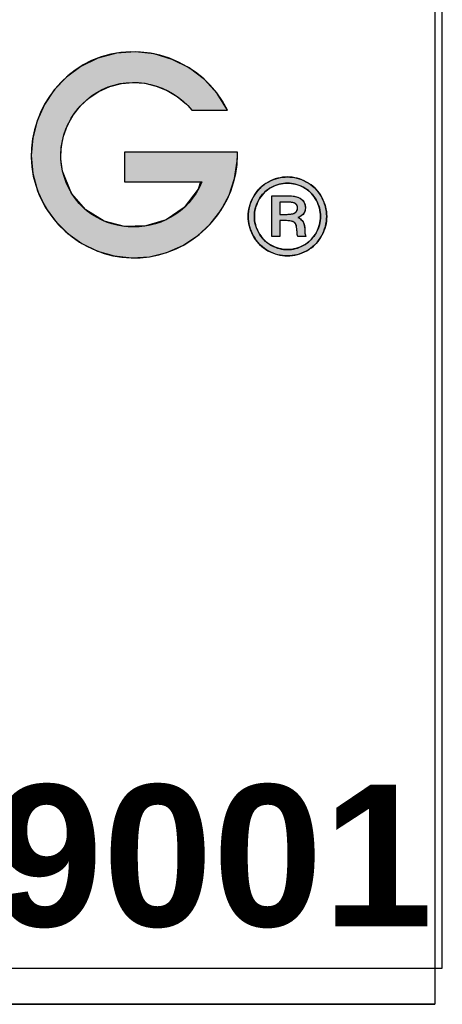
# Model space of a CAD drawing. Header units: inches. Extents: x 0 to 16, y 0 to 12.
# Tile 6 of 9: x 15.5 to 16, y 0 to 1.2. Entities that reach past the tile are written whole.
import ezdxf
from ezdxf.enums import TextEntityAlignment as Align

# ---------------------------------------------------------------- set-up
doc = ezdxf.new("R2010")
doc.units = ezdxf.units.IN
doc.header["$MEASUREMENT"] = 0
doc.layers.add('Default', color=7, linetype='Continuous')
doc.layers.add('Layer_1', color=7, linetype='Continuous')
doc.styles.add('SEACAD_ArialB', font='arialbd.ttf')

# ---------------------------------------------------------------- blocks, each defined once
blk = doc.blocks.new('SEANNOT_GROUP6')
at = {"layer": 'Default', "color": 7, "linetype": 'Continuous', "style": 'SEACAD_ArialB'}
blk.add_text('PBAS19001', height=2.25, dxfattribs=at).set_placement((-17.5195800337, 3.488156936), align=Align.TOP_LEFT)
blk = doc.blocks.new('block_2')
at = {"layer": 'Default', "linetype": 'Continuous'}
blk.add_hatch(color=7, dxfattribs=at).paths.add_polyline_path([(1.056640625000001, 0.1190999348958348), (1.056640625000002, 0.1178501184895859), (1.056640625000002, 0.1145353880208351), (1.056640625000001, 0.1098078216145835), (1.056640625, 0.1043194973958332), (1.056640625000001, 0.0987224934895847), (1.056640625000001, 0.0936688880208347), (1.056640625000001, 0.0898107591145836), (1.056640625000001, 0.0878001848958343), (1.05812743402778, 0.0876532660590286), (1.065147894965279, 0.0876532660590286), (1.076408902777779, 0.0876532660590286), (1.090214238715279, 0.0876532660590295), (1.10486768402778, 0.0876532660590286), (1.118673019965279, 0.0876532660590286), (1.12993402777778, 0.0876532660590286), (1.136954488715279, 0.0876532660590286), (1.134680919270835, 0.0797674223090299), (1.119760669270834, 0.0604260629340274), (1.100666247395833, 0.0474846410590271), (1.079049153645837, 0.0408476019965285), (1.056560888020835, 0.0404193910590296), (1.034852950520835, 0.0461044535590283), (1.015576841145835, 0.0578072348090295), (1.000384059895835, 0.0754321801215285), (0.9909261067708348, 0.0988837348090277), (0.9891624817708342, 0.1114258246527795), (0.9895272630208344, 0.1238606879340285), (0.991890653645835, 0.1359598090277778), (0.9961228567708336, 0.147494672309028), (1.002094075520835, 0.1582367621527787), (1.009674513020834, 0.1679575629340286), (1.018734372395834, 0.1764285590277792), (1.029143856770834, 0.1834212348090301), (1.04088982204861, 0.1887377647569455), (1.05317654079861, 0.1919200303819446), (1.065609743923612, 0.1929747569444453), (1.077964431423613, 0.1920035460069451), (1.090015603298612, 0.1891079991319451), (1.101538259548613, 0.1843897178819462), (1.112307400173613, 0.1779503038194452), (1.122098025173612, 0.1698913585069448), (1.128146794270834, 0.1636691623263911), (1.130561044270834, 0.1636691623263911), (1.135193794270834, 0.1636691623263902), (1.141262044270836, 0.1636691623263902), (1.147982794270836, 0.1636691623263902), (1.154573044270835, 0.1636691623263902), (1.160249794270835, 0.1636691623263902), (1.164230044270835, 0.1636691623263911), (1.165730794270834, 0.1636691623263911), (1.154846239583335, 0.181251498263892), (1.141107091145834, 0.1961930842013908), (1.125038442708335, 0.2082848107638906), (1.107165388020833, 0.21731756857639), (1.088013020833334, 0.223082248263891), (1.068106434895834, 0.2253697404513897), (1.047970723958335, 0.2239709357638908), (1.028130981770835, 0.2186767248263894), (1.010259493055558, 0.2099786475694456), (0.9949627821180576, 0.1986641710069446), (0.9820243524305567, 0.1850080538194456), (0.9716329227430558, 0.1694366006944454), (0.9639772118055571, 0.1523761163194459), (0.9592459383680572, 0.1342529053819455), (0.9576278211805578, 0.115493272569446), (0.9593115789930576, 0.096523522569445), (0.9644251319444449, 0.0779277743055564), (0.9725727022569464, 0.0609363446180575), (0.9833690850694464, 0.0458355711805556), (0.9964454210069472, 0.0328621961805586), (1.011432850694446, 0.0222529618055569), (1.027962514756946, 0.0142446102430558), (1.045665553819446, 0.0090738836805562), (1.064173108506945, 0.0069775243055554), (1.083116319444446, 0.0081922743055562), (1.101434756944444, 0.0127238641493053), (1.118436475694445, 0.0202328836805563), (1.133821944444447, 0.0303944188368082), (1.147291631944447, 0.0428835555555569), (1.158546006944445, 0.0573753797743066), (1.167285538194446, 0.0735449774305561), (1.173210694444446, 0.0910674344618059), (1.176021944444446, 0.1096178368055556), (1.176215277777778, 0.1160304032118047), (1.17621527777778, 0.1162987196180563), (1.17621527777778, 0.1167291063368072), (1.176215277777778, 0.117256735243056), (1.176215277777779, 0.1178167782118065), (1.176215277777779, 0.1183444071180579), (1.176215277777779, 0.1187747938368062), (1.176215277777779, 0.1190431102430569), (1.175656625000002, 0.1190999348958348), (1.168011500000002, 0.1190999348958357), (1.153341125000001, 0.1190999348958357), (1.134125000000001, 0.1190999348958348), (1.112842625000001, 0.1190999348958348), (1.091973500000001, 0.1190999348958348), (1.073997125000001, 0.1190999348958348), (1.061393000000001, 0.1190999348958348)])
at = {"layer": 'Default', "color": 7, "linetype": 'Continuous'}
blk.add_lwpolyline([(1.056640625, 0.1190999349), (1.056640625, 0.1178501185), (1.056640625, 0.114535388), (1.056640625, 0.1098078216), (1.056640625, 0.1043194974), (1.056640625, 0.0987224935), (1.056640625, 0.093668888), (1.056640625, 0.0898107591), (1.056640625, 0.08780018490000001), (1.058127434, 0.08765326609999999), (1.065147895, 0.08765326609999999), (1.0764089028, 0.08765326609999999), (1.0902142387, 0.08765326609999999), (1.104867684, 0.08765326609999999), (1.11867302, 0.08765326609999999), (1.1299340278, 0.08765326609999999), (1.1369544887, 0.08765326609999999), (1.1346809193, 0.0797674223), (1.1197606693, 0.0604260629), (1.1006662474, 0.0474846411), (1.0790491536, 0.040847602), (1.056560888, 0.0404193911), (1.0348529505, 0.0461044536), (1.0155768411, 0.0578072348), (1.0003840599, 0.0754321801), (0.9909261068, 0.0988837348), (0.9891624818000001, 0.1114258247), (0.9895272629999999, 0.1238606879), (0.9918906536, 0.135959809), (0.9961228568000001, 0.1474946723), (1.0020940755, 0.1582367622), (1.009674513, 0.1679575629), (1.0187343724, 0.176428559), (1.0291438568, 0.1834212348), (1.040889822, 0.1887377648), (1.0531765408, 0.1919200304), (1.0656097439, 0.1929747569), (1.0779644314, 0.192003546), (1.0900156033, 0.1891079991), (1.1015382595, 0.1843897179), (1.1123074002, 0.1779503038), (1.1220980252, 0.1698913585), (1.1281467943, 0.1636691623), (1.1305610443, 0.1636691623), (1.1351937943, 0.1636691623), (1.1412620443, 0.1636691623), (1.1479827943, 0.1636691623), (1.1545730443, 0.1636691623), (1.1602497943, 0.1636691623), (1.1642300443, 0.1636691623), (1.1657307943, 0.1636691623), (1.1548462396, 0.1812514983), (1.1411070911, 0.1961930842), (1.1250384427, 0.2082848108), (1.107165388, 0.2173175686), (1.0880130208, 0.2230822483), (1.0681064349, 0.2253697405), (1.047970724, 0.2239709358), (1.0281309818, 0.2186767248), (1.0102594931, 0.2099786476), (0.9949627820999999, 0.198664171), (0.9820243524, 0.1850080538), (0.9716329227, 0.1694366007), (0.9639772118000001, 0.1523761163), (0.9592459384, 0.1342529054), (0.9576278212, 0.1154932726), (0.9593115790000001, 0.0965235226), (0.9644251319, 0.0779277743), (0.9725727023, 0.0609363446), (0.9833690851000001, 0.0458355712), (0.9964454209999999, 0.0328621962), (1.0114328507, 0.0222529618), (1.0279625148, 0.0142446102), (1.0456655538, 0.0090738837), (1.0641731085, 0.0069775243), (1.0831163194, 0.0081922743), (1.1014347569, 0.0127238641), (1.1184364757, 0.0202328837), (1.1338219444, 0.0303944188), (1.1472916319, 0.0428835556), (1.1585460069, 0.05737537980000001), (1.1672855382, 0.0735449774), (1.1732106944, 0.09106743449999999), (1.1760219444, 0.1096178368), (1.1762152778, 0.1160304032), (1.1762152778, 0.1162987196), (1.1762152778, 0.1167291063), (1.1762152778, 0.1172567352), (1.1762152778, 0.1178167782), (1.1762152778, 0.1183444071), (1.1762152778, 0.1187747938), (1.1762152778, 0.1190431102), (1.175656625, 0.1190999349), (1.1680115, 0.1190999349), (1.153341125, 0.1190999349), (1.134125, 0.1190999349), (1.112842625, 0.1190999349), (1.0919735, 0.1190999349), (1.073997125, 0.1190999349), (1.061393, 0.1190999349), (1.056640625, 0.1190999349)], close=True, dxfattribs=at)
for points, knots in [([(1.165730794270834, 0.1636691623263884), (1.139946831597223, 0.215983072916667), (1.075046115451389, 0.240152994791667), (1.021674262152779, 0.2160101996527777), (0.9721815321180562, 0.1936170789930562), (0.9463433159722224, 0.1358981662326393), (0.9623616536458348, 0.0839708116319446), (0.9781222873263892, 0.0328708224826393), (1.030232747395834, 0), (1.083116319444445, 0.0081922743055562), (1.135552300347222, 0.0163438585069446), (1.176215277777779, 0.0627170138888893), (1.176215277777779, 0.1159735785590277)], [0, 0, 0, 0, 0.25, 0.25, 0.25, 0.5, 0.5, 0.5, 0.75, 0.75, 0.75, 1, 1, 1, 1]), ([(1.138441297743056, 0.0876532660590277), (1.109971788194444, 0.0189208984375), (1.007703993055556, 0.025736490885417), (0.990926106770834, 0.0988837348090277), (0.982950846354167, 0.1336602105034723), (1.001112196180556, 0.1698404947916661), (1.032891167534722, 0.1853841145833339), (1.065782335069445, 0.2014634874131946), (1.104709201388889, 0.190958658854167), (1.127970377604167, 0.1636691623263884)], [0, 0, 0, 0, 0.3333333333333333, 0.3333333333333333, 0.3333333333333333, 0.6666666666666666, 0.6666666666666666, 0.6666666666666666, 1, 1, 1, 1])]:
    blk.add_open_spline(points, degree=3, knots=knots, dxfattribs=at)
for points in [[(1.127970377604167, 0.1636691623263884), (1.127970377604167, 0.1636691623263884), (1.165730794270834, 0.1636691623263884), (1.165730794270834, 0.1636691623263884)], [(1.056640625, 0.119099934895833), (1.056640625, 0.119099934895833), (1.056640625, 0.0876532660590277), (1.056640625, 0.0876532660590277)], [(1.176215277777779, 0.119099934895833), (1.176215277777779, 0.119099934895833), (1.056640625, 0.119099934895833), (1.056640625, 0.119099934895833)], [(1.176215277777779, 0.1159735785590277), (1.176215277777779, 0.1159735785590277), (1.176215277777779, 0.119099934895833), (1.176215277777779, 0.119099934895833)], [(1.056640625, 0.0876532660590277), (1.056640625, 0.0876532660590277), (1.138441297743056, 0.0876532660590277), (1.138441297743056, 0.0876532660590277)]]:
    blk.add_open_spline(points, degree=3, dxfattribs=at)
blk = doc.blocks.new('block_5')
at = {"layer": 'Layer_1', "linetype": 'Continuous'}
h = blk.add_hatch(color=7, dxfattribs=at)
h.paths.add_polyline_path([(0.0415445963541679, 0.0836181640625), (0.0390655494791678, 0.0835405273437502), (0.0365985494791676, 0.0833076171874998), (0.0341427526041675, 0.0829194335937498), (0.031697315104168, 0.0823759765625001), (0.0292613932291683, 0.0816772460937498), (0.0268341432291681, 0.080823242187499), (0.0244147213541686, 0.0798139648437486), (0.0220022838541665, 0.0786494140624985), (0.0196351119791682, 0.0773327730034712), (0.0173912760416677, 0.0758804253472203), (0.0152711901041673, 0.0742942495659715), (0.013275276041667, 0.0725741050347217), (0.0114039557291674, 0.0707198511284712), (0.0096576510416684, 0.0687313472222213), (0.008036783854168, 0.0666084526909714), (0.0065417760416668, 0.0643510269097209), (0.0051750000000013, 0.0619643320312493), (0.003962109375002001, 0.0595281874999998), (0.0029109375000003, 0.0570688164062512), (0.0020214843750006, 0.0545859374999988), (0.0012937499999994, 0.0520792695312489), (0.0007277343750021, 0.0495485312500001), (0.0003234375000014, 0.0469934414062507), (8.0859375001e-05, 0.0444137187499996), (9e-16, 0.04180908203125), (7.91250000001e-05, 0.0392332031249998), (0.0003165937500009, 0.0366813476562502), (0.0007125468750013, 0.0341535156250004), (0.0012671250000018, 0.0316497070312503), (0.0019804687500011, 0.0291699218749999), (0.0028527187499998, 0.0267141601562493), (0.0038840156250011, 0.0242824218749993), (0.0050745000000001, 0.0218747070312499), (0.0064112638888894, 0.0195136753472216), (0.0078761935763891, 0.0172730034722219), (0.0094704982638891, 0.015158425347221), (0.0111937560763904, 0.0131700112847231), (0.0130455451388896, 0.0113078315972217), (0.0150254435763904, 0.0095719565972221), (0.0171330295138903, 0.0079624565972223), (0.0193678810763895, 0.0064794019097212), (0.0217254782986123, 0.0051247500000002), (0.0241327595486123, 0.0039230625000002), (0.0265636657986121, 0.002881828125), (0.0290183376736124, 0.0020009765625), (0.0314969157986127, 0.0012804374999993), (0.0339995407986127, 0.000720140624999), (0.0365263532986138, 0.0003200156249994), (0.039077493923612, 7.99921874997e-05), (0.0416531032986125, 0), (0.0442011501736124, 7.99921874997e-05), (0.0467281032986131, 0.0003200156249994), (0.04923396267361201, 0.000720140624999), (0.0517187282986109, 0.0012804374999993), (0.0541824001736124, 0.0020009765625), (0.0566249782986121, 0.002881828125), (0.0590464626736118, 0.0039230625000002), (0.0614468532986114, 0.0051247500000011), (0.0638057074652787, 0.0064794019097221), (0.06604437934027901, 0.0079624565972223), (0.0681553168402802, 0.0095719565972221), (0.0701385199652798, 0.0113078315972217), (0.0719939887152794, 0.0131700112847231), (0.0737217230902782, 0.0151584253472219), (0.07532172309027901, 0.0172730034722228), (0.0767939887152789, 0.0195136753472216), (0.0781336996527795, 0.0218747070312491), (0.0793171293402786, 0.0242824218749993), (0.0803441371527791, 0.0267141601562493), (0.0812143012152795, 0.0291699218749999), (0.0819271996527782, 0.0316497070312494), (0.0824824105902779, 0.0341535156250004), (0.0828795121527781, 0.0366813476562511), (0.0831180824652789, 0.0392332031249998), (0.0831976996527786, 0.04180908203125), (0.0831163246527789, 0.0444137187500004), (0.0828724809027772, 0.0469934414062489), (0.0824665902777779, 0.0495485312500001), (0.08189907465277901, 0.0520792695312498), (0.0811703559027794, 0.0545859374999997), (0.080280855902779, 0.0570688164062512), (0.0792309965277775, 0.0595281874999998), (0.0780211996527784, 0.0619643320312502), (0.0766589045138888, 0.0643510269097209), (0.07516720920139, 0.0666084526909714), (0.0735480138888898, 0.0687313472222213), (0.0718014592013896, 0.0707198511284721), (0.06992768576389, 0.0725741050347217), (0.0679268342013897, 0.0742942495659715), (0.0657990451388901, 0.0758804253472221), (0.0635444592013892, 0.0773327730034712), (0.061171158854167, 0.0786494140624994), (0.0587629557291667, 0.0798139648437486), (0.0563418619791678, 0.080823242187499), (0.0539078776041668, 0.0816772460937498), (0.0514610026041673, 0.0823759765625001), (0.0490012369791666, 0.0829194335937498), (0.0465285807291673, 0.0833076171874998), (0.0440430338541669, 0.0835405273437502)])
h.paths.add_polyline_path([(0.0415445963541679, 0.0770602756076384), (0.0394415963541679, 0.0769943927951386), (0.0373510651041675, 0.0767968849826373), (0.0352725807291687, 0.0764679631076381), (0.0332057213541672, 0.0760078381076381), (0.0311500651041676, 0.0754167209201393), (0.0291051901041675, 0.0746948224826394), (0.0270706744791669, 0.0738423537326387), (0.0250460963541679, 0.0728595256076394), (0.0230556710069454, 0.07174705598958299), (0.0211671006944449, 0.0705188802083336), (0.019384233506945, 0.0691775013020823), (0.0177072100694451, 0.0677228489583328), (0.016136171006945, 0.0661548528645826), (0.0146712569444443, 0.0644734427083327), (0.0133126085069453, 0.0626785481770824), (0.0120603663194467, 0.060770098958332), (0.0109131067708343, 0.0587533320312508), (0.0098896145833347, 0.0566972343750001), (0.009003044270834, 0.0546231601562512), (0.0082532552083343, 0.0525312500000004), (0.0076401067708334, 0.0504216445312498), (0.0071634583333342, 0.0482944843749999), (0.0068231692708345, 0.0461499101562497), (0.0066190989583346, 0.0439880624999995), (0.0065511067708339, 0.04180908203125), (0.0066184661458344, 0.0396569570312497), (0.0068204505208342, 0.0375219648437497), (0.0071569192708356, 0.0354042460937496), (0.0076277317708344, 0.033303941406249), (0.0082327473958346, 0.0312211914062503), (0.0089718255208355, 0.0291561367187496), (0.0098448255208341, 0.0271089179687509), (0.0108516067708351, 0.0250796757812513), (0.0119887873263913, 0.0230869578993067), (0.0132336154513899, 0.0211966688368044), (0.0145829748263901, 0.0194144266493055), (0.0160370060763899, 0.0177400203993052), (0.0175958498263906, 0.0161732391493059), (0.0192596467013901, 0.0147138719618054), (0.0210285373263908, 0.013361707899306), (0.0229026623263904, 0.0121165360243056), (0.0248789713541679, 0.0109796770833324), (0.0268965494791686, 0.0099709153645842), (0.0289328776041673, 0.0090964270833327), (0.0309879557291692, 0.0083562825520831), (0.0330617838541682, 0.0077505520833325), (0.0351543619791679, 0.0072793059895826), (0.0372656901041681, 0.0069426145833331), (0.0393957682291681, 0.006740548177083), (0.0415445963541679, 0.006673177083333), (0.0437161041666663, 0.006740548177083), (0.0458654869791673, 0.0069426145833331), (0.0479928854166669, 0.0072793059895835), (0.0500984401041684, 0.0077505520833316), (0.0521822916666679, 0.0083562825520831), (0.0542445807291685, 0.0090964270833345), (0.0562854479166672, 0.0099709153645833), (0.0583050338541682, 0.0109796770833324), (0.0602817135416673, 0.0121165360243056), (0.0621569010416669, 0.013361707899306), (0.0639273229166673, 0.0147138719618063), (0.0655926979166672, 0.0161732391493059), (0.0671527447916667, 0.0177400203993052), (0.0686071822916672, 0.0194144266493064), (0.0699557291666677, 0.0211966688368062), (0.0711981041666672, 0.0230869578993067), (0.0723340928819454, 0.0250796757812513), (0.0733448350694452, 0.0271089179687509), (0.0742208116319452, 0.0291561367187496), (0.0749620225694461, 0.0312211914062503), (0.0755684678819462, 0.0333039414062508), (0.0760401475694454, 0.0354042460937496), (0.0763770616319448, 0.0375219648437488), (0.0765792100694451, 0.0396569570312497), (0.0766465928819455, 0.04180908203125), (0.0765780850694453, 0.0439880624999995), (0.0763727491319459, 0.0461499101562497), (0.0760308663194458, 0.0482944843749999), (0.0755527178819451, 0.0504216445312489), (0.0749385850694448, 0.0525312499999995), (0.0741887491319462, 0.0546231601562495), (0.0733034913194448, 0.0566972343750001), (0.0722830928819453, 0.0587533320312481), (0.0711343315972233, 0.0607700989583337), (0.0698784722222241, 0.0626785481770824), (0.0685171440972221, 0.0644734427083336), (0.0670503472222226, 0.0661548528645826), (0.0654780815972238, 0.0677228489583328), (0.0638003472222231, 0.0691775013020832), (0.062017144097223, 0.0705188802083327), (0.0601284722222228, 0.0717470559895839), (0.0581378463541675, 0.0728595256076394), (0.0561104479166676, 0.0738423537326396), (0.0540699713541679, 0.0746948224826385), (0.0520162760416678, 0.0754167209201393), (0.0499492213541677, 0.0760078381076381), (0.0478686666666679, 0.0764679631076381), (0.0457744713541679, 0.07679688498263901), (0.0436664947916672, 0.0769943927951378)])
h = blk.add_hatch(color=7, dxfattribs=at)
h.paths.add_polyline_path([(0.0249972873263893, 0.0637139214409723), (0.0249972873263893, 0.06001476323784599), (0.0249972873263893, 0.0509350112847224), (0.0249972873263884, 0.0395012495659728), (0.0249972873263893, 0.028740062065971), (0.0249972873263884, 0.0216780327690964), (0.0251506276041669, 0.020467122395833), (0.0264116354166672, 0.020467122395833), (0.0284598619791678, 0.020467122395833), (0.030704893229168, 0.020467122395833), (0.0325563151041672, 0.0204671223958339), (0.0334237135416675, 0.020467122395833), (0.0334337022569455, 0.0216265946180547), (0.0334337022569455, 0.0249995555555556), (0.0334337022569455, 0.029423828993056), (0.0334337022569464, 0.033716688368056), (0.0334337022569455, 0.0366954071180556), (0.0334934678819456, 0.0373670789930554), (0.0342704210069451, 0.0373670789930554), (0.0356300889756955, 0.0373670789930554), (0.0371690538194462, 0.0373670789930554), (0.0384838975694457, 0.0373670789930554), (0.039171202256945, 0.0373670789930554), (0.0407800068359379, 0.0373475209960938), (0.0426079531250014, 0.0372647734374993), (0.0442047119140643, 0.0371170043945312), (0.0455707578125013, 0.0369039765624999), (0.0467065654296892, 0.0366254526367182), (0.0476064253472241, 0.0362812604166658), (0.0483441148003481, 0.0358729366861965), (0.0489985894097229, 0.0354010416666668), (0.0495707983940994, 0.0348653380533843), (0.050061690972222, 0.0342655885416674), (0.0504722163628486, 0.033601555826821), (0.0508097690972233, 0.0328301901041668), (0.0510962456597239, 0.0318218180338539), (0.0513342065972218, 0.030568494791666), (0.0515246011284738, 0.0290711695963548), (0.0516683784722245, 0.0273307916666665), (0.0517582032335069, 0.0254560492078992), (0.0517969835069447, 0.0243768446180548), (0.0518995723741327, 0.0233712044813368), (0.0520664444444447, 0.0224388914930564), (0.0522980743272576, 0.0215796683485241), (0.0525949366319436, 0.0207932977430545), (0.052984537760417, 0.020467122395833), (0.054364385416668, 0.020467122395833), (0.056467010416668, 0.020467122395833), (0.0587010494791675, 0.020467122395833), (0.0604751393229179, 0.020467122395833), (0.0611979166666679, 0.020467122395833), (0.0609707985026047, 0.0210109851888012), (0.0607731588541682, 0.0215221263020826), (0.0606054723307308, 0.0220007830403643), (0.0604682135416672, 0.0224471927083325), (0.060361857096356, 0.0228615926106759), (0.0602790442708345, 0.0232562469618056), (0.0602081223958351, 0.0237338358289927), (0.0601542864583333, 0.0243168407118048), (0.0601165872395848, 0.0250043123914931), (0.0600940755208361, 0.0257953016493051), (0.0600858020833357, 0.0266888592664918), (0.0600075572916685, 0.0286453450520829), (0.0598117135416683, 0.0305533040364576), (0.0595034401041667, 0.032276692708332), (0.0590846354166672, 0.0338155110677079), (0.0585571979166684, 0.0351697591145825), (0.0579201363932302, 0.0363439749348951), (0.0571666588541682, 0.0373970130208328), (0.0563004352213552, 0.0383465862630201), (0.0553219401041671, 0.0391922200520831), (0.0542316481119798, 0.0399334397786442), (0.053030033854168, 0.0405697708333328), (0.0538598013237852, 0.0411244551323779), (0.0551591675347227, 0.0417419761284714), (0.0563134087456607, 0.0424355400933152), (0.057323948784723, 0.0432049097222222), (0.0581922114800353, 0.0440498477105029), (0.0589167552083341, 0.0449699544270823), (0.0595013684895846, 0.0459606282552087), (0.0599632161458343, 0.0470198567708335), (0.0603032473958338, 0.0481476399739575), (0.0605224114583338, 0.0493439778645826), (0.0606216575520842, 0.0506088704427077), (0.0605485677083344, 0.0525261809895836), (0.0601302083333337, 0.0546037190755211), (0.0593532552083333, 0.0565090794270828), (0.0582177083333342, 0.0582417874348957), (0.0567235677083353, 0.0598013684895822), (0.0549228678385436, 0.0611478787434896), (0.0531754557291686, 0.0620047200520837), (0.051061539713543, 0.0626878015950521), (0.0485811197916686, 0.0631973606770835), (0.0457341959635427, 0.063533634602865), (0.0425207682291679, 0.0636968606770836), (0.0405275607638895, 0.0637139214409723), (0.0379184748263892, 0.0637139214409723), (0.0339427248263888, 0.0637139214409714), (0.0297184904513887, 0.0637139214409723), (0.0263639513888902, 0.0637139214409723)])
h.paths.add_polyline_path([(0.0334337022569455, 0.0440334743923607), (0.0335348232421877, 0.0440334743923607), (0.0338183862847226, 0.0440334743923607), (0.0342546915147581, 0.0440334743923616), (0.0348140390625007, 0.0440334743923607), (0.0354667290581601, 0.0440334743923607), (0.0361830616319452, 0.0440334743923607), (0.0369333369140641, 0.0440334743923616), (0.0376878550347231, 0.0440334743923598), (0.0384169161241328, 0.0440334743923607), (0.0390908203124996, 0.0440334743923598), (0.03967986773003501, 0.0440334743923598), (0.0401543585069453, 0.0440334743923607), (0.0404845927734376, 0.0440334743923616), (0.0406408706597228, 0.0440334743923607), (0.0413142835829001, 0.04403810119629), (0.0422094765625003, 0.0440601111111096), (0.0430630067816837, 0.0441002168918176), (0.0438747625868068, 0.0441583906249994), (0.0446446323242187, 0.0442346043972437), (0.0453725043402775, 0.0443288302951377), (0.0460582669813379, 0.044441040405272), (0.0467018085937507, 0.0445712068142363), (0.0473030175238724, 0.0447193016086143), (0.0478617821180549, 0.0448852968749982), (0.0483779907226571, 0.0450691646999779), (0.0488515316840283, 0.0452708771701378), (0.0492822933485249, 0.0454904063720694), (0.0496701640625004, 0.0457277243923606), (0.0500156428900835, 0.0459822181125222), (0.0503330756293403, 0.0462491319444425), (0.0506272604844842, 0.0465274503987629), (0.0508981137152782, 0.0468172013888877), (0.0511455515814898, 0.0471184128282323), (0.05136949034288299, 0.0474311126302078), (0.0515698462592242, 0.0477553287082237), (0.0517465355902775, 0.0480910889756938), (0.0518994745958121, 0.0484384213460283), (0.05202857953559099, 0.0487973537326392), (0.0521337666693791, 0.0491679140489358), (0.0522149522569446, 0.049550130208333), (0.0522720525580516, 0.0499440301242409), (0.0523049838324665, 0.0503496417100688), (0.0523136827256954, 0.0507665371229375), (0.0522993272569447, 0.0511783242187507), (0.0522626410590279, 0.0515771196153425), (0.0522036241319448, 0.0519628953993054), (0.0521222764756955, 0.0523356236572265), (0.05201859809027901, 0.0526952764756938), (0.0518925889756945, 0.0530418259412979), (0.0517442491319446, 0.053375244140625), (0.0515735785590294, 0.0536955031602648), (0.0513805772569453, 0.0540025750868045), (0.051165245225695, 0.0542964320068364), (0.0509275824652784, 0.0545770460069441), (0.0506675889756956, 0.0548443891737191), (0.0503852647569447, 0.0550984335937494), (0.0500806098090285, 0.0553391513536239), (0.049743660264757, 0.0555677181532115), (0.0493575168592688, 0.0557800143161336), (0.0489218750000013, 0.0559756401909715), (0.0484367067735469, 0.0561546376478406), (0.0479019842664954, 0.0563170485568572), (0.0473176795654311, 0.0564629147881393), (0.0466837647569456, 0.0565922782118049), (0.0460002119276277, 0.0567051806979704), (0.0452669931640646, 0.0568016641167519), (0.0444840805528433, 0.0568817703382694), (0.0436514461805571, 0.0569455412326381), (0.0427690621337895, 0.0569930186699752), (0.0418369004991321, 0.0570242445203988), (0.0408549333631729, 0.0570392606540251), (0.0403862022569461, 0.0570407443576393), (0.0401838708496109, 0.0570407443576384), (0.0398213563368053, 0.0570407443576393), (0.0393274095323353, 0.0570407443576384), (0.0387307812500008, 0.0570407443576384), (0.0380602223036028, 0.0570407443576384), (0.0373444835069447, 0.0570407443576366), (0.0366123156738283, 0.0570407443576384), (0.03589246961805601, 0.0570407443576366), (0.0352136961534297, 0.0570407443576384), (0.0346047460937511, 0.0570407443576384), (0.0340943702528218, 0.0570407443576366), (0.0337113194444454, 0.0570407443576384), (0.0334843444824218, 0.0570407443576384), (0.0334337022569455, 0.0570253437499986), (0.0334337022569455, 0.0567436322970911), (0.0334337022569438, 0.0561483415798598), (0.0334337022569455, 0.05529300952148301), (0.0334337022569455, 0.054231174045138), (0.0334337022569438, 0.0530163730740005), (0.0334337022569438, 0.0517021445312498), (0.0334337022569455, 0.0503420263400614), (0.0334337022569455, 0.04898955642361), (0.0334337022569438, 0.0476982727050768), (0.0334337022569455, 0.0465217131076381), (0.0334337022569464, 0.0455134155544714), (0.0334337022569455, 0.0447269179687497), (0.0334337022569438, 0.044215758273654)])
at = {"layer": 'Layer_1', "color": 7, "linetype": 'Continuous'}
for points in [[(0.0415445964, 0.0836181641), (0.04404303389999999, 0.0835405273), (0.0465285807, 0.0833076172), (0.049001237, 0.08291943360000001), (0.0514610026, 0.0823759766), (0.0539078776, 0.0816772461), (0.056341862, 0.08082324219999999), (0.0587629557, 0.0798139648), (0.06117115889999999, 0.0786494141), (0.0635444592, 0.077332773), (0.0657990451, 0.0758804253), (0.0679268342, 0.0742942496), (0.0699276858, 0.072574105), (0.0718014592, 0.07071985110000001), (0.0735480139, 0.0687313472), (0.0751672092, 0.0666084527), (0.0766589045, 0.06435102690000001), (0.0780211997, 0.061964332), (0.0792309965, 0.0595281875), (0.0802808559, 0.0570688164), (0.0811703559, 0.0545859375), (0.08189907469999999, 0.0520792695), (0.0824665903, 0.0495485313), (0.0828724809, 0.0469934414), (0.0831163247, 0.0444137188), (0.0831976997, 0.041809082), (0.0831180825, 0.0392332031), (0.08287951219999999, 0.0366813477), (0.0824824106, 0.0341535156), (0.0819271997, 0.031649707), (0.0812143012, 0.0291699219), (0.0803441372, 0.0267141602), (0.0793171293, 0.0242824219), (0.0781336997, 0.021874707), (0.0767939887, 0.0195136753), (0.0753217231, 0.0172730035), (0.0737217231, 0.0151584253), (0.0719939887, 0.0131700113), (0.07013852, 0.0113078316), (0.06815531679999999, 0.0095719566), (0.0660443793, 0.0079624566), (0.0638057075, 0.006479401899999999), (0.0614468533, 0.00512475), (0.0590464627, 0.0039230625), (0.0566249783, 0.0028818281), (0.05418240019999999, 0.0020009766), (0.0517187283, 0.0012804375), (0.04923396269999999, 0.0007201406), (0.0467281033, 0.0003200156), (0.0442011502, 7.99922e-05), (0.0416531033, 0), (0.0390774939, 7.99922e-05), (0.0365263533, 0.0003200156), (0.0339995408, 0.0007201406), (0.0314969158, 0.0012804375), (0.0290183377, 0.0020009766), (0.0265636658, 0.0028818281), (0.0241327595, 0.0039230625), (0.0217254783, 0.00512475), (0.0193678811, 0.006479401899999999), (0.0171330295, 0.0079624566), (0.0150254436, 0.0095719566), (0.0130455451, 0.0113078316), (0.0111937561, 0.0131700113), (0.0094704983, 0.0151584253), (0.0078761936, 0.0172730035), (0.0064112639, 0.0195136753), (0.0050745, 0.021874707), (0.0038840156, 0.0242824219), (0.0028527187, 0.0267141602), (0.0019804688, 0.0291699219), (0.001267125, 0.031649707), (0.0007125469, 0.0341535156), (0.0003165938, 0.0366813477), (7.9125e-05, 0.0392332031), (0, 0.041809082), (8.08594e-05, 0.0444137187), (0.0003234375, 0.0469934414), (0.0007277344, 0.0495485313), (0.00129375, 0.0520792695), (0.0020214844, 0.0545859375), (0.0029109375, 0.0570688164), (0.0039621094, 0.0595281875), (0.005175, 0.061964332), (0.006541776, 0.06435102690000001), (0.0080367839, 0.0666084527), (0.009657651, 0.0687313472), (0.0114039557, 0.07071985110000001), (0.013275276, 0.072574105), (0.0152711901, 0.0742942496), (0.017391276, 0.0758804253), (0.019635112, 0.077332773), (0.0220022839, 0.0786494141), (0.0244147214, 0.0798139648), (0.0268341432, 0.08082324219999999), (0.0292613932, 0.0816772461), (0.0316973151, 0.0823759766), (0.0341427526, 0.08291943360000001), (0.0365985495, 0.0833076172), (0.0390655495, 0.0835405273), (0.0415445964, 0.0836181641)], [(0.0415445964, 0.07706027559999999), (0.0394415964, 0.0769943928), (0.0373510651, 0.076796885), (0.0352725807, 0.0764679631), (0.0332057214, 0.0760078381), (0.0311500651, 0.0754167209), (0.0291051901, 0.0746948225), (0.0270706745, 0.0738423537), (0.0250460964, 0.0728595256), (0.023055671, 0.07174705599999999), (0.0211671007, 0.0705188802), (0.0193842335, 0.0691775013), (0.0177072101, 0.067722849), (0.016136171, 0.0661548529), (0.0146712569, 0.0644734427), (0.0133126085, 0.0626785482), (0.0120603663, 0.060770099), (0.0109131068, 0.05875333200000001), (0.009889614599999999, 0.0566972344), (0.0090030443, 0.05462316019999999), (0.0082532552, 0.05253125), (0.0076401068, 0.0504216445), (0.0071634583, 0.0482944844), (0.0068231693, 0.0461499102), (0.006619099, 0.0439880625), (0.0065511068, 0.041809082), (0.0066184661, 0.039656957), (0.0068204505, 0.0375219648), (0.007156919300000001, 0.0354042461), (0.007627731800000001, 0.0333039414), (0.0082327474, 0.0312211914), (0.0089718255, 0.0291561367), (0.009844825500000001, 0.027108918), (0.0108516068, 0.0250796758), (0.0119887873, 0.0230869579), (0.0132336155, 0.0211966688), (0.0145829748, 0.0194144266), (0.0160370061, 0.0177400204), (0.0175958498, 0.0161732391), (0.0192596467, 0.014713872), (0.0210285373, 0.0133617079), (0.0229026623, 0.012116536), (0.0248789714, 0.0109796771), (0.0268965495, 0.0099709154), (0.0289328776, 0.0090964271), (0.0309879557, 0.0083562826), (0.0330617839, 0.0077505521), (0.035154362, 0.007279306), (0.0372656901, 0.0069426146), (0.0393957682, 0.0067405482), (0.0415445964, 0.006673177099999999), (0.0437161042, 0.0067405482), (0.045865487, 0.0069426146), (0.0479928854, 0.007279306), (0.0500984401, 0.0077505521), (0.0521822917, 0.0083562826), (0.0542445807, 0.0090964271), (0.0562854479, 0.0099709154), (0.0583050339, 0.0109796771), (0.06028171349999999, 0.012116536), (0.06215690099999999, 0.0133617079), (0.0639273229, 0.014713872), (0.0655926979, 0.0161732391), (0.06715274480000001, 0.0177400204), (0.0686071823, 0.0194144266), (0.0699557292, 0.0211966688), (0.0711981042, 0.0230869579), (0.0723340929, 0.0250796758), (0.07334483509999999, 0.027108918), (0.0742208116, 0.0291561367), (0.0749620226, 0.0312211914), (0.0755684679, 0.0333039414), (0.0760401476, 0.0354042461), (0.0763770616, 0.0375219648), (0.0765792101, 0.039656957), (0.0766465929, 0.041809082), (0.0765780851, 0.0439880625), (0.0763727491, 0.0461499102), (0.0760308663, 0.0482944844), (0.0755527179, 0.0504216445), (0.0749385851, 0.05253125), (0.0741887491, 0.05462316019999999), (0.0733034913, 0.0566972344), (0.0722830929, 0.05875333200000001), (0.0711343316, 0.060770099), (0.0698784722, 0.0626785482), (0.0685171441, 0.0644734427), (0.0670503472, 0.0661548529), (0.0654780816, 0.067722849), (0.0638003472, 0.0691775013), (0.0620171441, 0.0705188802), (0.0601284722, 0.07174705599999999), (0.0581378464, 0.0728595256), (0.0561104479, 0.0738423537), (0.0540699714, 0.0746948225), (0.05201627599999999, 0.0754167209), (0.04994922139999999, 0.0760078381), (0.0478686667, 0.0764679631), (0.0457744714, 0.076796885), (0.0436664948, 0.0769943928), (0.0415445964, 0.07706027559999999)], [(0.0249972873, 0.0637139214), (0.0263639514, 0.0637139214), (0.0297184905, 0.0637139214), (0.0339427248, 0.0637139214), (0.0379184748, 0.0637139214), (0.0405275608, 0.0637139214), (0.0425207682, 0.0636968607), (0.045734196, 0.0635336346), (0.0485811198, 0.0631973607), (0.0510615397, 0.0626878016), (0.05317545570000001, 0.0620047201), (0.0549228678, 0.0611478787), (0.0567235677, 0.05980136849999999), (0.0582177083, 0.0582417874), (0.0593532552, 0.0565090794), (0.0601302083, 0.0546037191), (0.06054856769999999, 0.052526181), (0.0606216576, 0.0506088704), (0.0605224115, 0.0493439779), (0.0603032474, 0.04814764), (0.0599632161, 0.0470198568), (0.0595013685, 0.0459606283), (0.0589167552, 0.0449699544), (0.0581922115, 0.0440498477), (0.0573239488, 0.0432049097), (0.0563134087, 0.0424355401), (0.0551591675, 0.0417419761), (0.0538598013, 0.0411244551), (0.0530300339, 0.0405697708), (0.05423164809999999, 0.0399334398), (0.05532194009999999, 0.0391922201), (0.0563004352, 0.0383465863), (0.05716665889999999, 0.037397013), (0.0579201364, 0.0363439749), (0.0585571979, 0.0351697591), (0.0590846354, 0.0338155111), (0.0595034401, 0.0322766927), (0.0598117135, 0.030553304), (0.06000755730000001, 0.0286453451), (0.0600858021, 0.0266888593), (0.0600940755, 0.0257953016), (0.06011658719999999, 0.0250043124), (0.0601542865, 0.0243168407), (0.0602081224, 0.0237338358), (0.06027904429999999, 0.023256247), (0.0603618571, 0.0228615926), (0.0604682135, 0.0224471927), (0.0606054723, 0.022000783), (0.0607731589, 0.0215221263), (0.0609707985, 0.0210109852), (0.0611979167, 0.0204671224), (0.06047513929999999, 0.0204671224), (0.0587010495, 0.0204671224), (0.0564670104, 0.0204671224), (0.0543643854, 0.0204671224), (0.0529845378, 0.0204671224), (0.0525949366, 0.0207932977), (0.0522980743, 0.0215796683), (0.0520664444, 0.0224388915), (0.0518995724, 0.0233712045), (0.0517969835, 0.0243768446), (0.05175820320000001, 0.0254560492), (0.05166837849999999, 0.0273307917), (0.0515246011, 0.0290711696), (0.0513342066, 0.0305684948), (0.0510962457, 0.03182181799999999), (0.0508097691, 0.0328301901), (0.0504722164, 0.0336015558), (0.050061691, 0.0342655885), (0.0495707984, 0.0348653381), (0.04899858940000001, 0.0354010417), (0.0483441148, 0.0358729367), (0.0476064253, 0.0362812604), (0.0467065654, 0.0366254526), (0.0455707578, 0.0369039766), (0.04420471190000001, 0.0371170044), (0.0426079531, 0.0372647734), (0.0407800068, 0.037347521), (0.0391712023, 0.037367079), (0.0384838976, 0.037367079), (0.0371690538, 0.037367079), (0.035630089, 0.037367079), (0.034270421, 0.037367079), (0.0334934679, 0.037367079), (0.0334337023, 0.0366954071), (0.0334337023, 0.0337166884), (0.0334337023, 0.029423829), (0.0334337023, 0.0249995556), (0.0334337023, 0.0216265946), (0.0334237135, 0.0204671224), (0.0325563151, 0.0204671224), (0.0307048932, 0.0204671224), (0.028459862, 0.0204671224), (0.0264116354, 0.0204671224), (0.0251506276, 0.0204671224), (0.0249972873, 0.0216780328), (0.0249972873, 0.0287400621), (0.0249972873, 0.0395012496), (0.0249972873, 0.0509350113), (0.0249972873, 0.0600147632), (0.0249972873, 0.0637139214)], [(0.0334337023, 0.0440334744), (0.0335348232, 0.0440334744), (0.0338183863, 0.0440334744), (0.0342546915, 0.0440334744), (0.0348140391, 0.0440334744), (0.0354667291, 0.0440334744), (0.0361830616, 0.0440334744), (0.0369333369, 0.0440334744), (0.037687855, 0.0440334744), (0.0384169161, 0.0440334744), (0.0390908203, 0.0440334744), (0.0396798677, 0.0440334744), (0.0401543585, 0.0440334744), (0.0404845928, 0.0440334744), (0.0406408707, 0.0440334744), (0.0413142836, 0.0440381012), (0.0422094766, 0.0440601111), (0.0430630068, 0.0441002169), (0.0438747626, 0.04415839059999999), (0.04464463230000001, 0.0442346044), (0.0453725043, 0.0443288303), (0.046058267, 0.0444410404), (0.04670180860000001, 0.0445712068), (0.0473030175, 0.0447193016), (0.0478617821, 0.0448852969), (0.04837799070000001, 0.0450691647), (0.0488515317, 0.0452708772), (0.0492822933, 0.0454904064), (0.0496701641, 0.0457277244), (0.0500156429, 0.04598221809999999), (0.0503330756, 0.0462491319), (0.0506272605, 0.0465274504), (0.0508981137, 0.04681720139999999), (0.0511455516, 0.0471184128), (0.0513694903, 0.0474311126), (0.0515698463, 0.0477553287), (0.0517465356, 0.048091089), (0.0518994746, 0.0484384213), (0.05202857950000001, 0.0487973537), (0.0521337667, 0.04916791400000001), (0.05221495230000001, 0.04955013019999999), (0.0522720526, 0.04994403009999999), (0.0523049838, 0.0503496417), (0.0523136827, 0.0507665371), (0.0522993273, 0.0511783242), (0.0522626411, 0.0515771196), (0.0522036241, 0.0519628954), (0.0521222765, 0.0523356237), (0.05201859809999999, 0.05269527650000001), (0.051892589, 0.0530418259), (0.0517442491, 0.0533752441), (0.0515735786, 0.0536955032), (0.05138057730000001, 0.0540025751), (0.05116524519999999, 0.054296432), (0.0509275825, 0.054577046), (0.05066758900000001, 0.0548443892), (0.0503852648, 0.0550984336), (0.0500806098, 0.05533915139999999), (0.04974366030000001, 0.0555677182), (0.0493575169, 0.0557800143), (0.048921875, 0.0559756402), (0.0484367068, 0.05615463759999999), (0.0479019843, 0.0563170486), (0.0473176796, 0.05646291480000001), (0.04668376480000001, 0.05659227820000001), (0.0460002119, 0.0567051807), (0.0452669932, 0.0568016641), (0.0444840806, 0.0568817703), (0.0436514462, 0.0569455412), (0.0427690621, 0.0569930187), (0.0418369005, 0.0570242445), (0.0408549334, 0.0570392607), (0.0403862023, 0.0570407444), (0.0401838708, 0.0570407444), (0.0398213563, 0.0570407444), (0.0393274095, 0.0570407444), (0.0387307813, 0.0570407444), (0.0380602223, 0.0570407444), (0.0373444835, 0.0570407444), (0.03661231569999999, 0.0570407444), (0.0358924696, 0.0570407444), (0.0352136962, 0.0570407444), (0.0346047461, 0.0570407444), (0.0340943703, 0.0570407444), (0.0337113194, 0.0570407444), (0.0334843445, 0.0570407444), (0.0334337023, 0.0570253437), (0.0334337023, 0.05674363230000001), (0.0334337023, 0.0561483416), (0.0334337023, 0.0552930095), (0.0334337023, 0.05423117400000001), (0.0334337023, 0.05301637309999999), (0.0334337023, 0.05170214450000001), (0.0334337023, 0.0503420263), (0.0334337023, 0.0489895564), (0.0334337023, 0.0476982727), (0.0334337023, 0.04652171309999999), (0.0334337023, 0.0455134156), (0.0334337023, 0.044726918), (0.0334337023, 0.0442157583), (0.0334337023, 0.0440334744)]]:
    blk.add_lwpolyline(points, close=True, dxfattribs=at)
for points, knots in [([(0.041544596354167, 0.0836181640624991), (0.048502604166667, 0.0836181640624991), (0.0553114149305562, 0.0818210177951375), (0.061971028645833, 0.0782267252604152), (0.0686442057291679, 0.0746256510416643), (0.0738525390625, 0.0694783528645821), (0.0775824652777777, 0.0627712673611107), (0.0813123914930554, 0.0560574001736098), (0.0831976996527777, 0.0490790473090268), (0.0831976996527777, 0.0418090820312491), (0.0831976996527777, 0.0346204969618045), (0.0813530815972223, 0.0277099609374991), (0.0777045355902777, 0.021077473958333), (0.0740288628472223, 0.0144449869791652), (0.0688747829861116, 0.0092705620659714), (0.0622422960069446, 0.0055609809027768), (0.0556233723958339, 0.0018513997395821), (0.0487603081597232, 0), (0.0416531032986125, 0), (0.034464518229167, 0), (0.0275607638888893, 0.0018513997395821), (0.0209282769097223, 0.0055609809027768), (0.0143093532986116, 0.0092705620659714), (0.0091552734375, 0.0144449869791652), (0.0055067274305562, 0.021077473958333), (0.0018310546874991, 0.0277099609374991), (0, 0.0346204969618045), (0, 0.0418090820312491), (0, 0.0490790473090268), (0.001871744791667, 0.0560574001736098), (0.005615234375, 0.0627712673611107), (0.009358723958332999, 0.0694783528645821), (0.014567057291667, 0.0746256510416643), (0.021199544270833, 0.0782267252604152), (0.0278862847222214, 0.0818210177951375), (0.0346408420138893, 0.0836181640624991), (0.041544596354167, 0.0836181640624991)], [0, 0, 0, 0, 0.0833333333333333, 0.0833333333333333, 0.0833333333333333, 0.1666666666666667, 0.1666666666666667, 0.1666666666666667, 0.25, 0.25, 0.25, 0.3333333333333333, 0.3333333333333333, 0.3333333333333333, 0.4166666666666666, 0.4166666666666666, 0.4166666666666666, 0.5, 0.5, 0.5, 0.5833333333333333, 0.5833333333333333, 0.5833333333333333, 0.6666666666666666, 0.6666666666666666, 0.6666666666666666, 0.75, 0.75, 0.75, 0.8333333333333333, 0.8333333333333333, 0.8333333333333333, 0.9166666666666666, 0.9166666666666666, 0.9166666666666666, 1, 1, 1, 1]), ([(0.041544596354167, 0.0770602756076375), (0.035685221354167, 0.0770602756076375), (0.0299750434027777, 0.0755343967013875), (0.024373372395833, 0.0725029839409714), (0.0187852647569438, 0.0694580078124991), (0.0144178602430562, 0.0651041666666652), (0.0112847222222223, 0.0594346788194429), (0.0081244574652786, 0.0537651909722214), (0.006551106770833, 0.0478854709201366), (0.006551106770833, 0.0418090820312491), (0.006551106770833, 0.0358072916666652), (0.0081108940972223, 0.0300021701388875), (0.0112169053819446, 0.0244072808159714), (0.0143364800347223, 0.0188056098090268), (0.0186631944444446, 0.0144585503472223), (0.024210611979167, 0.0113457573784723), (0.0297715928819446, 0.0082329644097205), (0.0355495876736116, 0.006673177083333), (0.041544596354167, 0.006673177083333), (0.047607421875, 0.006673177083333), (0.0534125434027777, 0.0082329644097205), (0.0589735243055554, 0.0113457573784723), (0.0645209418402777, 0.0144585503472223), (0.0688612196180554, 0.0188056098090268), (0.0719672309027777, 0.0244072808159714), (0.0750868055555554, 0.0300021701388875), (0.0766465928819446, 0.0358072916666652), (0.0766465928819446, 0.0418090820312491), (0.0766465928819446, 0.0478854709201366), (0.0750596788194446, 0.0537651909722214), (0.0719129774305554, 0.0594346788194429), (0.0687662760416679, 0.0651041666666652), (0.0643988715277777, 0.0694580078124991), (0.0588107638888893, 0.0725029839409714), (0.0532090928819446, 0.0755343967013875), (0.0474582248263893, 0.0770602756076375), (0.041544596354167, 0.0770602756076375)], [0, 0, 0, 0, 0.0833333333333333, 0.0833333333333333, 0.0833333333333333, 0.1666666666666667, 0.1666666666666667, 0.1666666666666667, 0.25, 0.25, 0.25, 0.3333333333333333, 0.3333333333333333, 0.3333333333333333, 0.4166666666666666, 0.4166666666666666, 0.4166666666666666, 0.5, 0.5, 0.5, 0.5833333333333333, 0.5833333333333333, 0.5833333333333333, 0.6666666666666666, 0.6666666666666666, 0.6666666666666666, 0.75, 0.75, 0.75, 0.8333333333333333, 0.8333333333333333, 0.8333333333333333, 0.9166666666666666, 0.9166666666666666, 0.9166666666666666, 1, 1, 1, 1]), ([(0.0409749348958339, 0.0637139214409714), (0.047566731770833, 0.0637139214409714), (0.0522732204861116, 0.0628255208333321), (0.055094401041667, 0.0610419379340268), (0.0587836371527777, 0.0586005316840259), (0.060628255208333, 0.0552639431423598), (0.060628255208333, 0.0510457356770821), (0.060628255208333, 0.0485975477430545), (0.060017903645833, 0.0465020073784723), (0.0587700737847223, 0.044759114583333), (0.0574951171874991, 0.0430162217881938), (0.0555013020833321, 0.0416598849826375), (0.0527479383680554, 0.0406968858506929), (0.0551215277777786, 0.039659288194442), (0.0569254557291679, 0.0380791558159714), (0.058146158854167, 0.035970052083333), (0.0593532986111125, 0.033860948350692), (0.060017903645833, 0.0308024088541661), (0.0600857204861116, 0.0267944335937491), (0.0600857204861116, 0.0250244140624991), (0.0601535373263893, 0.0237765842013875), (0.0603162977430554, 0.0230780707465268), (0.0604519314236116, 0.0223727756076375), (0.060750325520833, 0.0215047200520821), (0.061197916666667, 0.0204671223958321)], [0, 0, 0, 0, 0.125, 0.125, 0.125, 0.25, 0.25, 0.25, 0.375, 0.375, 0.375, 0.5, 0.5, 0.5, 0.625, 0.625, 0.625, 0.75, 0.75, 0.75, 0.875, 0.875, 0.875, 1, 1, 1, 1]), ([(0.0406494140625, 0.0440334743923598), (0.0451524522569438, 0.0440334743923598), (0.0482449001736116, 0.0446506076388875), (0.0498725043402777, 0.0458713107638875), (0.0514865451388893, 0.0470920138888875), (0.0523139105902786, 0.0486992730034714), (0.0523139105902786, 0.0507066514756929), (0.0523139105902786, 0.0527072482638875), (0.051554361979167, 0.0542670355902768), (0.0500352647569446, 0.0553724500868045), (0.0485161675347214, 0.0564914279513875), (0.0453152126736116, 0.0570407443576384), (0.0404188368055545, 0.0570407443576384)], [0, 0, 0, 0, 0.25, 0.25, 0.25, 0.5, 0.5, 0.5, 0.75, 0.75, 0.75, 1, 1, 1, 1]), ([(0.0527479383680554, 0.0204671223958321), (0.052083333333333, 0.0217963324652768), (0.0517578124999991, 0.02349853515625), (0.0517578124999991, 0.0255805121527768), (0.0516086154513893, 0.0294257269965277), (0.051228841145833, 0.0320298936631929), (0.0505913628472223, 0.0333658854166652), (0.0499538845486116, 0.0346950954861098), (0.048909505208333, 0.0356920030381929), (0.0474310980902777, 0.0363633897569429), (0.0458713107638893, 0.0370347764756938), (0.043131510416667, 0.0373670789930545), (0.0391981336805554, 0.0373670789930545)], [0, 0, 0, 0, 0.25, 0.25, 0.25, 0.5, 0.5, 0.5, 0.75, 0.75, 0.75, 1, 1, 1, 1])]:
    blk.add_open_spline(points, degree=3, knots=knots, dxfattribs=at)
for points in [[(0.0249972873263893, 0.0637139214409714), (0.0249972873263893, 0.0637139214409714), (0.0409749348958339, 0.0637139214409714), (0.0409749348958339, 0.0637139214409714)], [(0.0249972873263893, 0.0204671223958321), (0.0249972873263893, 0.0204671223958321), (0.0249972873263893, 0.0637139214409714), (0.0249972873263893, 0.0637139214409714)], [(0.0404188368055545, 0.0570407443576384), (0.0404188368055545, 0.0570407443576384), (0.0334337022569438, 0.0570407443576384), (0.0334337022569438, 0.0570407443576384)], [(0.0334337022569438, 0.0570407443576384), (0.0334337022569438, 0.0570407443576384), (0.0334337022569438, 0.0440334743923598), (0.0334337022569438, 0.0440334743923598)], [(0.0334337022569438, 0.0440334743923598), (0.0334337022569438, 0.0440334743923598), (0.0406494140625, 0.0440334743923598), (0.0406494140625, 0.0440334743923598)], [(0.0391981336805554, 0.0373670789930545), (0.0391981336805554, 0.0373670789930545), (0.0334337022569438, 0.0373670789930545), (0.0334337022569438, 0.0373670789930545)], [(0.0334337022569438, 0.0373670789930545), (0.0334337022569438, 0.0373670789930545), (0.0334337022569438, 0.0204671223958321), (0.0334337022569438, 0.0204671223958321)], [(0.0334337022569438, 0.0204671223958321), (0.0334337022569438, 0.0204671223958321), (0.0249972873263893, 0.0204671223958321), (0.0249972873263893, 0.0204671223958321)], [(0.061197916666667, 0.0204671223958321), (0.061197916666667, 0.0204671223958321), (0.0527479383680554, 0.0204671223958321), (0.0527479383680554, 0.0204671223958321)]]:
    blk.add_open_spline(points, degree=3, dxfattribs=at)
blk = doc.blocks.new('block_4')
at = {"layer": 'Layer_1', "color": 7}
blk.add_blockref('block_5', (-0.0993265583, -0.0301025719), dxfattribs=at)
blk = doc.blocks.new('block_3')
at = {"layer": 'Layer_1', "color": 7}
blk.add_blockref('block_4', (-0.0141566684, -0.0643554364), dxfattribs=at)
blk = doc.blocks.new('Block1')
at = {"layer": 'Default', "color": 7}
for name, p in [('block_2', (2.0929022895, 0.6995713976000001)), ('block_3', (3.3939523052, 0.8031739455))]:
    blk.add_blockref(name, p, dxfattribs=at)
blk = doc.blocks.new('Block13')
at = {"layer": 'Default', "color": 7, "linetype": 'Continuous'}
for p, q in [((3.5154829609, 1.6478973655), (3.5154829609, 0)), ((3.5154829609, 0), (0, 0))]:
    blk.add_line(p, q, dxfattribs=at)
at = {"layer": 'Default', "color": 7}
blk.add_blockref('Block1', (0.0370558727, 0.0840912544), dxfattribs=at)
blk = doc.blocks.new('Block11')
at = {"layer": 'Default', "color": 7}
blk.add_blockref('Block13', (0, 0), dxfattribs=at)
blk = doc.blocks.new('Block10')
at = {"layer": 'Default', "color": 7}
blk.add_blockref('Block11', (0, 0), dxfattribs=at)
blk = doc.blocks.new('Block2')
at = {"layer": 'Default', "color": 7, "linetype": 'Continuous'}
blk.add_line((-52.7440254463, 0), (-0.0117810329, 0), dxfattribs=at)
at = {"layer": 'Default', "color": 7, "xscale": 15, "yscale": 15, "zscale": 15}
blk.add_blockref('Block10', (-52.7440254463, 0), dxfattribs=at)
at = {"layer": 'Default'}
blk.add_blockref('SEANNOT_GROUP6', (0, 0), dxfattribs=at)
blk = doc.blocks.new('Block222')
at = {"layer": 'Default', "color": 7}
blk.add_blockref('Block2', (106.578449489, -49.503259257), dxfattribs=at)

msp = doc.modelspace()

# ---------------------------------------------------------------- linework, layer by layer
at = {"layer": 'Default', "color": 7, "linetype": 'Continuous'}
for p, q in [((16.0170217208, -1.7799e-06), (16.0170217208, 11.9693114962)), ((4.688e-07, -6.92e-08), (16.0170009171, -6.92e-08))]:
    msp.add_line(p, q, dxfattribs=at)

# ---------------------------------------------------------------- block references
at = {"layer": 'Default', "color": 7, "xscale": 0.0800376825, "yscale": 0.0800376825, "zscale": 0.0800376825}
msp.add_blockref('Block222', (7.4783301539, 3.9161890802), dxfattribs=at)

doc.saveas('drawing.dxf')
